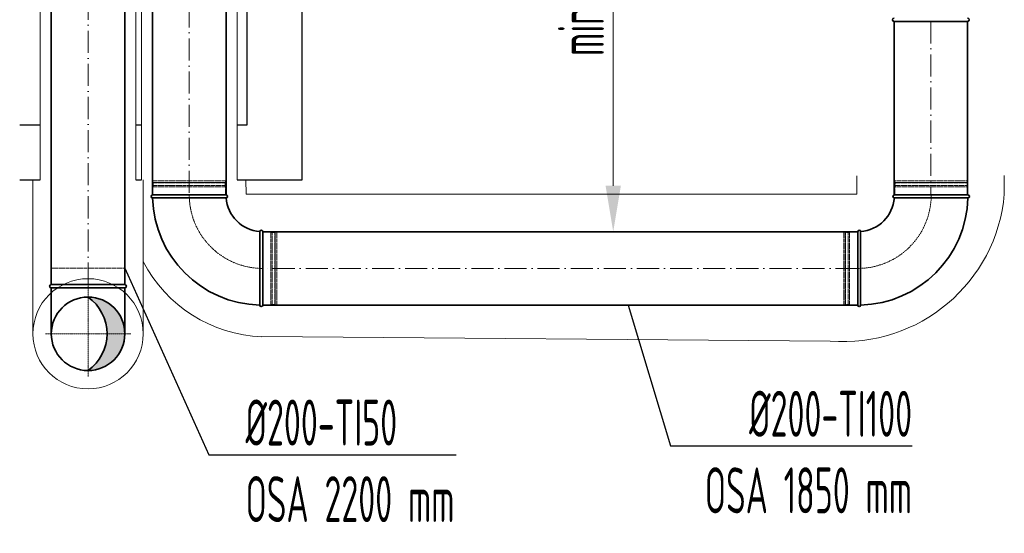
# Model space of a CAD drawing. Header units: millimetres. Extents: x -118717 to 8962, y 22910 to 145283.
# Tile 79 of 193: x -65299 to -62620, y 107680 to 109078. Entities that reach past the tile are written whole.
import ezdxf

# ---------------------------------------------------------------- set-up
doc = ezdxf.new("R2010")
doc.units = ezdxf.units.MM
for name, pattern in [('ACAD_ISO02W100', [15, 12, -3]), ('ACAD_ISO10W100', [18, 12, -3, 0, -3]), ('phl_thick', [0])]:
    doc.linetypes.add(name, pattern=pattern)
for name, color, linetype, lineweight in [('UT_KOTY - DIMENZE', 7, 'Continuous', 5), ('VZT_01 SUP (PŘÍVOD) - OBRYS', 5, 'Continuous', 35), ('VZT_02 SUP (PŘÍVOD) - OSA', 5, 'ACAD_ISO10W100', 5), ('VZT_13 EHA (VÝFUK) - OBRYS', 14, 'Continuous', 35), ('VZT_14 EHA (VÝFUK) - OSA', 14, 'ACAD_ISO10W100', 5), ('VZT_60_KOTY - DIMENZE', 7, 'Continuous', 5), ('VZT_IZOLACE - TEPELNÁ', 6, 'IZOLACE TEPELNA', 13)]:
    doc.layers.add(name, color=color, linetype=linetype, lineweight=lineweight)
doc.layers.add('VZT_03 SUP (PŘÍVOD) - NETISK', color=8, linetype='ACAD_ISO02W100', lineweight=5, plot=False)
doc.layers.add('VZT_15 EHA (VÝFUK) - NETISK', color=8, linetype='ACAD_ISO02W100', lineweight=5, plot=False)
doc.styles.add('EVORA_125', font='isocp.shx', dxfattribs={"width": 0.6, "height": 125})
doc.styles.add('ISOCP 2.5', font='isocp.shx', dxfattribs={"width": 0.6, "height": 2.5})
doc.styles.get("Standard").update_dxf_attribs({"font": 'arial.ttf'})
doc.linetypes.add('IZOLACE TEPELNA', pattern='A,12.7,-1.5,["T",Standard,S=2.54,R=0,X=0,Y=-1.27],-3', length=17.2)

msp = doc.modelspace()

# ---------------------------------------------------------------- hatches: boundary and pattern name
at = {"layer": 'VZT_13 EHA (VÝFUK) - OBRYS'}
h = msp.add_hatch(color=256, dxfattribs=at)
h.dxf.hatch_style = 1
h.paths.add_polyline_path([(-65113, 108122.7, 0.242708), (-65061.4, 108222.7), (-65013, 108222.7, -0.414214)])
h.paths.add_polyline_path([(-65013, 108222.7), (-65061.4, 108222.7, 0.242708), (-65113, 108322.7, -0.414214)])

# ---------------------------------------------------------------- linework, layer by layer
for p, q in [((-64530.4, 108641.5), (-64532.4, 111191.4)), ((-64680.4, 108791.5), (-64680.4, 111041.5)), ((-65298.9, 108791.5), (-65243, 108791.5)), ((-64983, 108791.5), (-64967.6, 108791.5)), ((-64707.3, 108791.5), (-64680.4, 108791.5)), ((-65298.9, 108641.5), (-65243, 108641.5)), ((-64983, 108641.5), (-64967.6, 108641.5)), ((-64707.3, 108641.5), (-64530.4, 108641.5))]:
    msp.add_line(p, q)
msp.add_circle((-65113, 108222.7), 100)
at = {"layer": 'UT_KOTY - DIMENZE'}
msp.add_line((-63684.1, 108625.6), (-63684.1, 109819.6), dxfattribs=at)
msp.add_solid([(-63705, 108625.6), (-63663.3, 108625.6), (-63684.1, 108500.6)], dxfattribs=at)
at = {"layer": 'VZT_01 SUP (PŘÍVOD) - OBRYS'}
for p, q in [((-62920.1, 109073.1), (-62720.1, 109073.1)), ((-64737.6, 108600.6), (-64937.6, 108600.6)), ((-62719, 108600.6), (-62919, 108600.6)), ((-64837.5, 108592.6), (-64937.6, 108592.6)), ((-62819.1, 108592.6), (-62719, 108592.6)), ((-64637.6, 108300.6), (-64637.6, 108500.6)), ((-63019, 108500.6), (-63019, 108300.6)), ((-64645.6, 108400.7), (-64645.6, 108300.6)), ((-63011, 108400.7), (-63011, 108300.6))]:
    msp.add_line(p, q, dxfattribs=at)
for points in [[(-64937.6, 108600.6), (-64937.6, 109567.1)], [(-64737.6, 108600.6), (-64737.6, 109567.1)], [(-62920.1, 108600.6), (-62920.1, 109073.1)], [(-62720.1, 108600.6), (-62720.1, 109073.1)], [(-64637.6, 108500.6), (-63019, 108500.6)], [(-64637.6, 108300.6), (-63019, 108300.6)]]:
    msp.add_lwpolyline(points, dxfattribs=at)
for centre, radius, start, end in [((-62920.1, 109077.6), 4.5, 90, 270), ((-62720.1, 109077.6), 4.5, 270, 90), ((-64937.6, 108596.6), 4, 90, 270), ((-64737.6, 108596.6), 4, 274.5812, 90), ((-62919, 108596.6), 4, 90, 265.4188), ((-62719, 108596.6), 4, 270, 90), ((-64637.6, 108600.6), 300, 181.5281, 268.4719), ((-64637.6, 108600.6), 100, 184.5812, 265.4188), ((-63019, 108600.6), 300, 271.5281, 358.4719), ((-63019, 108600.6), 100, 274.5812, 355.4188), ((-64641.6, 108500.6), 4, 0, 175.4188), ((-63015, 108500.6), 4, 4.5812, 180), ((-64641.6, 108300.6), 4, 180, 0), ((-63015, 108300.6), 4, 180, 0)]:
    msp.add_arc(centre, radius, start, end, dxfattribs=at)
for points, knots in [([(-64737.3, 108592.6), (-64737.3, 108592.6), (-64739.5, 108592.6), (-64748.4, 108592.6), (-64755.4, 108592.6), (-64773.2, 108592.6), (-64783.9, 108592.6), (-64807.6, 108592.6), (-64820.4, 108592.6), (-64834.8, 108592.6), (-64836.2, 108592.6), (-64837.5, 108592.6)], [315.294186, 315.294186, 315.294186, 315.294186, 351.735982, 351.735982, 390.710875, 390.710875, 429.832624, 429.832624, 468.991563, 468.991563, 473.053633, 473.053633, 473.053633, 473.053633]), ([(-62819.1, 108592.6), (-62831.7, 108592.6), (-62844.2, 108592.6), (-62868.1, 108592.6), (-62879.2, 108592.6), (-62898, 108592.6), (-62905.6, 108592.6), (-62916.1, 108592.6), (-62919, 108592.6), (-62919.3, 108592.6), (-62919.3, 108592.6), (-62919.3, 108592.6)], [157.533456, 157.533456, 157.533456, 157.533456, 195.393508, 195.393508, 234.551342, 234.551342, 273.721472, 273.721472, 312.806301, 312.806301, 315.294186, 315.294186, 315.294186, 315.294186]), ([(-64645.6, 108400.7), (-64645.6, 108413.3), (-64645.6, 108425.8), (-64645.6, 108449.7), (-64645.6, 108460.8), (-64645.6, 108479.6), (-64645.6, 108487.2), (-64645.6, 108497.7), (-64645.6, 108500.6), (-64645.6, 108500.9), (-64645.6, 108500.9), (-64645.6, 108500.9)], [157.533456, 157.533456, 157.533456, 157.533456, 195.393508, 195.393508, 234.551342, 234.551342, 273.721472, 273.721472, 312.806301, 312.806301, 315.294186, 315.294186, 315.294186, 315.294186]), ([(-63011, 108500.9), (-63011, 108500.9), (-63011, 108498.7), (-63011, 108489.7), (-63011, 108482.8), (-63011, 108465), (-63011, 108454.3), (-63011, 108430.6), (-63011, 108417.8), (-63011, 108403.4), (-63011, 108402), (-63011, 108400.7)], [315.294186, 315.294186, 315.294186, 315.294186, 351.735982, 351.735982, 390.710875, 390.710875, 429.832624, 429.832624, 468.991563, 468.991563, 473.053633, 473.053633, 473.053633, 473.053633])]:
    msp.add_open_spline(points, degree=3, knots=knots, dxfattribs=at)
at = {"layer": 'VZT_02 SUP (PŘÍVOD) - OSA', "ltscale": 5}
for points in [[(-64837.6, 109567.1), (-64837.6, 108600.6)], [(-62820.1, 109073.1), (-62820.1, 108600.6)], [(-63019, 108400.6), (-64637.6, 108400.6)]]:
    msp.add_lwpolyline(points, dxfattribs=at)
at = {"layer": 'VZT_02 SUP (PŘÍVOD) - OSA', "ltscale": 0.3}
for points in [[(-64837.6, 108600.6), (-64837.6, 108600.6, 0.414214), (-64637.6, 108400.6), (-64637.6, 108400.6)], [(-63019, 108400.6), (-63019, 108400.6, 0.414214), (-62819, 108600.6), (-62819, 108600.6)]]:
    msp.add_lwpolyline(points, format="xyb", dxfattribs=at)
at = {"layer": 'VZT_03 SUP (PŘÍVOD) - NETISK', "ltscale": 0.4}
for p, q in [((-64737.6, 108634.1), (-64937.6, 108634.1)), ((-64937.6, 108633.6), (-64937.6, 108634.1)), ((-64737.6, 108633.6), (-64937.6, 108633.6)), ((-64737.6, 108626.6), (-64937.6, 108626.6)), ((-64937.6, 108626.1), (-64937.6, 108626.6)), ((-64737.6, 108626.1), (-64937.6, 108626.1)), ((-64738.6, 108638.6), (-64936.6, 108638.6)), ((-64936.6, 108634.6), (-64936.6, 108638.6)), ((-64738.6, 108634.6), (-64936.6, 108634.6)), ((-64935.6, 108634.1), (-64935.6, 108634.6)), ((-64935.6, 108626.6), (-64935.6, 108633.6)), ((-64935.6, 108622.6), (-64935.6, 108626.1)), ((-64739.6, 108634.1), (-64739.6, 108634.6)), ((-64739.6, 108626.6), (-64739.6, 108633.6)), ((-64739.6, 108622.6), (-64739.6, 108626.1)), ((-64738.6, 108634.6), (-64738.6, 108638.6)), ((-64737.6, 108633.6), (-64737.6, 108634.1)), ((-64737.6, 108626.1), (-64737.6, 108626.6)), ((-62919, 108634.1), (-62719, 108634.1)), ((-62919, 108634.1), (-62919, 108633.6)), ((-62919, 108633.6), (-62719, 108633.6)), ((-62919, 108626.6), (-62719, 108626.6)), ((-62919, 108626.6), (-62919, 108626.1)), ((-62919, 108626.1), (-62719, 108626.1)), ((-62918, 108638.6), (-62720, 108638.6)), ((-62918, 108638.6), (-62918, 108634.6)), ((-62918, 108634.6), (-62720, 108634.6)), ((-62917, 108634.6), (-62917, 108634.1)), ((-62917, 108633.6), (-62917, 108626.6)), ((-62917, 108626.1), (-62917, 108622.6)), ((-62721, 108634.6), (-62721, 108634.1)), ((-62721, 108633.6), (-62721, 108626.6)), ((-62721, 108626.1), (-62721, 108622.6)), ((-62720, 108638.6), (-62720, 108634.6)), ((-62719, 108634.1), (-62719, 108633.6)), ((-62719, 108626.6), (-62719, 108626.1)), ((-64738.6, 108622.6), (-64936.6, 108622.6)), ((-64936.6, 108600.6), (-64936.6, 108622.6)), ((-64738.6, 108600.6), (-64738.6, 108622.6)), ((-62918, 108622.6), (-62720, 108622.6)), ((-62918, 108622.6), (-62918, 108600.6)), ((-62720, 108622.6), (-62720, 108600.6)), ((-64615.6, 108499.6), (-64637.6, 108499.6)), ((-64615.6, 108499.6), (-64615.6, 108301.6)), ((-64612.1, 108498.6), (-64615.6, 108498.6)), ((-64612.1, 108500.6), (-64612.1, 108300.6)), ((-64611.6, 108500.6), (-64612.1, 108500.6)), ((-64611.6, 108500.6), (-64611.6, 108300.6)), ((-64604.6, 108498.6), (-64611.6, 108498.6)), ((-64604.6, 108500.6), (-64604.6, 108300.6)), ((-64604.1, 108500.6), (-64604.6, 108500.6)), ((-64604.1, 108500.6), (-64604.1, 108300.6)), ((-64603.6, 108498.6), (-64604.1, 108498.6)), ((-64603.6, 108499.6), (-64603.6, 108301.6)), ((-64599.6, 108499.6), (-64603.6, 108499.6)), ((-64599.6, 108499.6), (-64599.6, 108301.6)), ((-63057, 108499.6), (-63057, 108301.6)), ((-63053, 108499.6), (-63057, 108499.6)), ((-63053, 108499.6), (-63053, 108301.6)), ((-63052.5, 108498.6), (-63053, 108498.6)), ((-63052.5, 108500.6), (-63052.5, 108300.6)), ((-63052, 108500.6), (-63052.5, 108500.6)), ((-63052, 108500.6), (-63052, 108300.6)), ((-63045, 108498.6), (-63052, 108498.6)), ((-63045, 108500.6), (-63045, 108300.6)), ((-63044.5, 108500.6), (-63045, 108500.6)), ((-63044.5, 108500.6), (-63044.5, 108300.6)), ((-63041, 108498.6), (-63044.5, 108498.6)), ((-63041, 108499.6), (-63041, 108301.6)), ((-63019, 108499.6), (-63041, 108499.6)), ((-64615.6, 108301.6), (-64637.6, 108301.6)), ((-64612.1, 108302.6), (-64615.6, 108302.6)), ((-64611.6, 108300.6), (-64612.1, 108300.6)), ((-64604.6, 108302.6), (-64611.6, 108302.6)), ((-64604.1, 108300.6), (-64604.6, 108300.6)), ((-64603.6, 108302.6), (-64604.1, 108302.6)), ((-64599.6, 108301.6), (-64603.6, 108301.6)), ((-63053, 108301.6), (-63057, 108301.6)), ((-63052.5, 108302.6), (-63053, 108302.6)), ((-63052, 108300.6), (-63052.5, 108300.6)), ((-63045, 108302.6), (-63052, 108302.6)), ((-63044.5, 108300.6), (-63045, 108300.6)), ((-63041, 108302.6), (-63044.5, 108302.6)), ((-63019, 108301.6), (-63041, 108301.6))]:
    msp.add_line(p, q, dxfattribs=at)
at = {"layer": 'VZT_13 EHA (VÝFUK) - OBRYS'}
for points in [[(-65213, 109397.2), (-65213, 108356.7)], [(-65013, 109397.2), (-65013, 108356.7)], [(-65013, 108356.7), (-65213, 108356.7)], [(-65213, 108222.7), (-65213, 108347.7)], [(-65013, 108347.7), (-65213, 108347.7)], [(-65013, 108222.7), (-65013, 108347.7)]]:
    msp.add_lwpolyline(points, dxfattribs=at)
msp.add_circle((-65113, 108222.7), 100, dxfattribs=at)
for centre, radius, start, end in [((-65213, 108352.2), 4.5, 90, 270), ((-65013, 108352.2), 4.5, 270, 90), ((-65184.1, 108222.7), 122.7, 305.4307, 54.5693)]:
    msp.add_arc(centre, radius, start, end, dxfattribs=at)
at = {"layer": 'VZT_14 EHA (VÝFUK) - OSA', "ltscale": 5}
msp.add_lwpolyline([(-65113, 108356.7), (-65113, 109397.2)], dxfattribs=at)
at = {"layer": 'VZT_14 EHA (VÝFUK) - OSA', "ltscale": 0.3}
for points in [[(-65113, 108222.7), (-65113, 108356.7)], [(-65229, 108222.7), (-65113, 108222.7)], [(-64997, 108222.7), (-65113, 108222.7)], [(-65113, 108106.7), (-65113, 108222.7)]]:
    msp.add_lwpolyline(points, dxfattribs=at)
at = {"layer": 'VZT_15 EHA (VÝFUK) - NETISK', "ltscale": 0.4}
msp.add_lwpolyline([(-65013, 108356.7), (-65013, 108401.7), (-65213, 108401.7), (-65213, 108356.7)], dxfattribs=at)
at = {"layer": 'VZT_60_KOTY - DIMENZE', "linetype": 'ByBlock', "lineweight": -2}
for p, q in [((-63528.7, 107917.5), (-63478.7, 107917.5)), ((-64784.5, 107893.6), (-64734.5, 107893.6))]:
    msp.add_line(p, q, dxfattribs=at)
for points in [[(-65013, 108401.7), (-64784.5, 107893.6)], [(-63643.2, 108300.6), (-63528.7, 107917.5)], [(-63478.7, 107917.5), (-62871, 107917.5)], [(-64734.5, 107893.6), (-64111.8, 107893.6)]]:
    msp.add_lwpolyline(points, dxfattribs=at)
at = {"layer": 'VZT_IZOLACE - TEPELNÁ', "ltscale": 0.5}
for p, q in [((-64707.3, 108641.5), (-64707.3, 109604.3)), ((-64967.6, 108641.5), (-64967.6, 109547.9)), ((-65243, 108641.5), (-65243, 109404.5)), ((-64983, 108641.5), (-64983, 109412.3)), ((-65263, 108223.7), (-65263, 108641.5)), ((-64963, 108219.5), (-64963, 108641.5)), ((-64683.1, 108603.1), (-63021.5, 108603.1)), ((-64639.9, 108214.9), (-63093.7, 108203.1))]:
    msp.add_line(p, q, dxfattribs=at)
at = {"layer": 'VZT_IZOLACE - TEPELNÁ', "ltscale": 10}
for p, q in [((-63021.5, 108652.9), (-63021.5, 108603.1)), ((-62620.1, 108653.3), (-62620.1, 108603.1)), ((-64683.8, 108641.5), (-64683.1, 108603.1))]:
    msp.add_line(p, q, dxfattribs=at)
at = {"layer": 'VZT_IZOLACE - TEPELNÁ', "ltscale": 0.5}
msp.add_circle((-65113, 108222.7), 150, dxfattribs=at)
for centre, radius, start, end in [((-63057.7, 108640.8), 439.2, 265.2891, 355.0783), ((-64626.1, 108594.3), 379.7, 207.4784, 267.9229)]:
    msp.add_arc(centre, radius, start, end, dxfattribs=at)

# ---------------------------------------------------------------- texts
at = {"layer": 'UT_KOTY - DIMENZE', "insert": (-63771.6, 109222.6), "char_height": 125, "attachment_point": 5, "rotation": 90, "style": 'ISOCP 2.5'}
msp.add_mtext('min 500 mm', dxfattribs=at)
at = {"layer": 'VZT_60_KOTY - DIMENZE', "linetype": 'phl_thick', "char_height": 125, "style": 'EVORA_125'}
for s, insert, attachment_point in [('%%C200-TI100\\POSA 1850\\~mm', (-62871, 108067.5), 3), ('%%C200-TI50\\POSA 2200\\~mm', (-64684.5, 108043.6), 1)]:
    msp.add_mtext(s, dxfattribs=dict(at, insert=insert, attachment_point=attachment_point))

doc.saveas('drawing.dxf')
